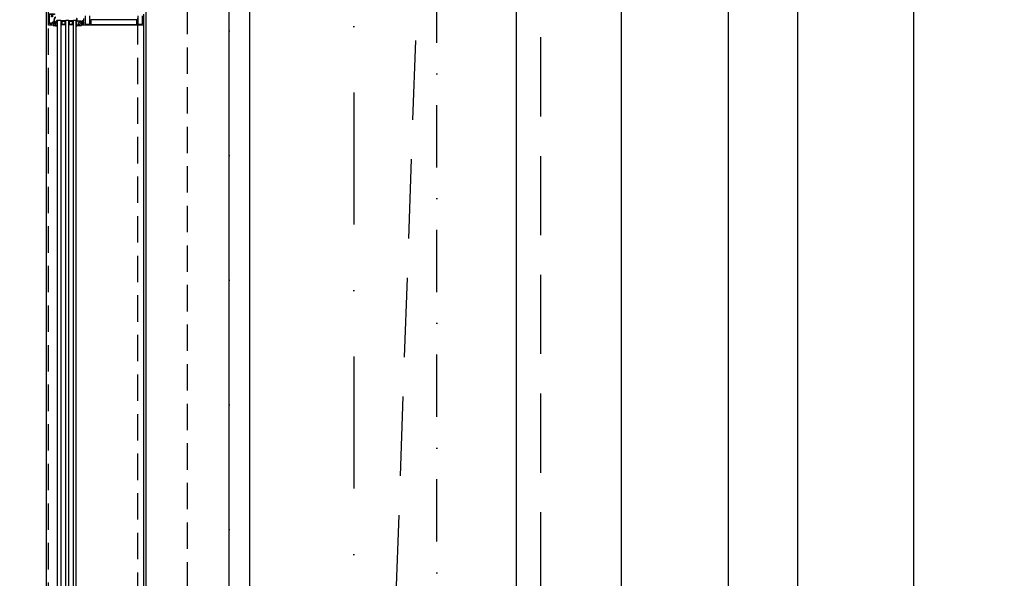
# Model space of a CAD drawing. Header units: millimetres. Extents: x 247761 to 294611, y 172579 to 236863.
# Tile 110 of 256: x 249656 to 252026, y 187267 to 188611. Entities that reach past the tile are written whole.
import ezdxf

# ---------------------------------------------------------------- set-up
doc = ezdxf.new("R2010")
doc.units = ezdxf.units.MM
for name, pattern in [('CK_Čerchovaná 50', [6, 3, -1.5, 0, -1.5]), ('ČERCHOVANÁ', [25.4, 12.7, -6.35, 0, -6.35]), ('ČÁRKOVANÁ', [19.05, 12.7, -6.35])]:
    doc.linetypes.add(name, pattern=pattern)
for name, color, linetype in [('FASÁDA DETAILNÍ', 4, 'Continuous'), ('KOTY', 7, 'Continuous'), ('KOTY 50', 7, 'Continuous'), ('NOVA', 240, 'Continuous'), ('OSY', 7, 'Continuous'), ('TENKA', 4, 'Continuous')]:
    doc.layers.add(name, color=color, linetype=linetype)
doc.layers.add('PLOCHY K PRONÁJMU', color=200, linetype='Continuous', plot=False)
doc.layers.add('PLOCHY_MISTNOSTI', color=180, linetype='Continuous', plot=False)
doc.styles.add('CS-ROMANS', font='romans.shx', dxfattribs={"width": 0.75, "oblique": 5})
doc.dimstyles.new('A_KÓTA_50', dxfattribs={"dimtxt": 110, "dimasz": 2, "dimexe": 100, "dimexo": 1500, "dimgap": 40, "dimtad": 1, "dimrnd": 1, "dimdsep": 46, "dimtxsty": 'CS-ROMANS', "dimblk": 'KOT_CARA20', "dimcen": 45, "dimse1": 1, "dimse2": 1, "dimclrd": 256, "dimclre": 256, "dimclrt": 256, "dimadec": 0, "dimazin": 0, "dimtfac": 1, "dimtix": 1, "dimtmove": 2, "dimatfit": 3, "dimldrblk": 'OBLIQUE', "dimfxl": 0, "dimtolj": 1, "dimarcsym": 0})

# ---------------------------------------------------------------- blocks, each defined once
blk = doc.blocks.new('284336')
for points in [[(-0.7, -9.6), (-10, -9.6, 0.414511), (-10.5, -10.1), (-10.5, -15.5, -1), (-11.7, -15.5), (-11.7, -9.6), (-12.7, -8.9, -0.668884), (-12.6, -8.2), (-12, -8, 0.766384), (-12, -7.2), (-12.6, -7, -0.76831), (-12.6, -6.2), (-12, -6, 0.766384), (-12, -5.2), (-12.6, -5, -0.76831), (-12.6, -4.2), (-12, -4, 0.766384), (-12, -3.2), (-12.6, -3, -0.877523), (-12.5, -2.2), (-12.1, -2.2, 0.698129), (-11.8, -1.5, -0.220231), (-12.9, 0.8), (-12.9, 3.5, -0.157143), (-12.8, 3.7), (-12.7, 3.4, -0.067482), (-12.5, 2.5, 0.393136), (-8.7, -1), (-6.1, -1, -0.414214), (-5.6, -1.5), (-5.6, -2.2, -0.267949), (-5.9, -2.6), (-6.4, -2.9, 0.267949), (-6.6, -3.4), (-6.6, -5.8, 0.267949), (-6.4, -6.3), (-5.9, -6.6, -0.267949), (-5.6, -7), (-5.6, -8.1, 0.414215), (-5.1, -8.6), (-0.4, -8.6), (-0.4, -9.3, -0.414212), (-0.7, -9.6)], [(-0.4, 0), (-0.4, -2, 0.990243), (-0.4, -3), (0.9, -3, 0.414214), (1.2, -2.7), (1.2, -2.6, -0.668123), (1.7, -2.4), (2.7, -3.4, -0.199004), (2.9, -3.8), (2.9, -5.4, -0.199038), (2.7, -5.8), (1.7, -6.8, -0.668191), (1.2, -6.6), (1.2, -6.5, 0.414214), (0.9, -6.2), (-0.4, -6.2, 0.990269), (-0.4, -7.2), (-0.4, -8.6), (-5.1, -8.6, -0.414215), (-5.6, -8.1), (-5.6, -7, 0.267949), (-5.8, -6.6), (-6.3, -6.3, -0.267949), (-6.6, -5.8), (-6.6, -3.4, -0.267949), (-6.3, -3), (-5.8, -2.7, 0.267949), (-5.6, -2.2), (-5.6, -1.5, 0.414214), (-6.1, -1), (-8.7, -1, -0.393156), (-12.5, 2.5, 0.067572), (-12.7, 3.4), (-12.8, 3.7, -0.637545), (-12.1, 3.5), (-11.9, 2.5, 0.344315), (-10.1, 0.9), (0, 0.4, -0.406913), (0.4, 0), (-0.4, 0)], [(1.7, -4.3, 0.414235), (1.2, -3.8), (-0.7, -3.8, 0.414214), (-1.2, -4.3), (-1.2, -4.9, 0.414214), (-0.7, -5.4), (1.2, -5.4, 0.414235), (1.7, -4.9), (1.7, -4.3)]]:
    blk.add_lwpolyline(points, format="xyb", close=True)
blk = doc.blocks.new('433270')
blk.add_lwpolyline([(1, 0, 0.414364), (0, -1), (0, -1.4, 0.255924), (0.2, -1.8, -0.547723), (0.2, -3.2, 0.255924), (0, -3.6), (0, -14.6, 0.414214), (0.3, -14.9), (1.2, -14.9, 0.414214), (1.7, -14.4), (1.7, -10.3, -0.414214), (2, -10), (6, -10, 0.414248), (7, -9), (7, -7.7, 0.414179), (6.5, -7.2), (5.7, -7.2, 0.414232), (5.4, -7.5), (5.4, -8.2, -0.414198), (5.1, -8.5), (2.8, -8.5, -0.414204), (1.8, -7.5), (1.8, -4.5, -0.147432), (2, -3.9, 0.147461), (2.4, -2.5), (2.4, -2.3, -0.414214), (2.9, -1.8), (21.9, -1.8, -0.668178), (22.2, -2.7), (22.2, -2.7, 1), (21.6, -3.3), (21.5, -3.4, 0.198912), (21.4, -3.7), (21.4, -4, 0.414214), (22.1, -4.7), (22.4, -4.7, 0.576988), (22.6, -4.3, -0.311246), (24.6, -4.3, 0.576988), (24.8, -4.7), (25.3, -4.7, -0.260065), (25.3, -6.6), (24.8, -6.6, 0.576988), (24.6, -7.1, -0.311246), (22.6, -7.1, 0.576988), (22.4, -6.6), (22.1, -6.6, 0.414214), (21.4, -7.3), (21.4, -7.6, 0.267949), (21.6, -8), (21.9, -8.2, -0.637047), (21.7, -10), (19.8, -10.7, 0.315299), (19.5, -11.2), (19.5, -11.5, 0.520567), (20.2, -12), (22.8, -11, -0.520567), (23.5, -11.5), (23.5, -12.5, 0.414062), (24, -13), (25, -13, 0.414186), (25.5, -12.5), (25.5, -11.5, -0.414182), (26, -11), (27, -11, 0.414214), (27.5, -10.5), (27.5, -0.5, 0.414214), (27, 0), (1, 0)], format="xyb", close=True)
blk = doc.blocks.new('284325')
for points in [[(0.8, -5.2, -0.560316), (0.9, -4.7), (1.9, -4.4, 0.3153), (2.1, -4.1), (2.1, -1.9, 0.451558), (1.8, -1.6), (0.9, -1.7, -0.399586), (0.6, -1.5), (0.3, -0.1, -0.415977), (0.5, 0.3, 0.024107), (6.1, 1.2, 0.076636), (9, 2.3, -0.577615), (10.8, 1.3), (10, 1.4, 0.283171), (9.1, 0.9, -0.168429), (7.1, -0.7), (5.9, -1.2, 0.315302), (5.2, -2.1), (5.2, -4.2, 0.269719), (6.8, -6.8, -0.194797), (10.2, -11.5, -0.342663), (9.2, -11.2, 0.119207), (5.4, -7.6, 0.578571), (3.6, -8.6), (3.6, -11.8, 0.176415), (6.2, -18.7, -1), (5.2, -19.5, -0.176415), (2.4, -11.8), (2.4, -8.9, 0.208286), (0.8, -5.2)], [(9, -6.7), (10.3, -8.8, -0.134555), (10.8, -10.6, -0.339795), (10.2, -11.5, 0.194788), (6.8, -6.8, -0.269736), (5.2, -4.2), (5.2, -2.1, -0.315302), (5.9, -1.2), (7.1, -0.7, 0.168429), (9.1, 0.9, -0.283167), (10, 1.4), (10.8, 1.3), (10.8, -0.7, -0.070852), (10.7, -1.3), (9.9, -3.9, -0.241839), (9.1, -4.8), (7.9, -5.2, 0.836024), (8.1, -6.2), (8.1, -6.2, -0.255349), (9, -6.7)]]:
    blk.add_lwpolyline(points, format="xyb", close=True)
blk = doc.blocks.new('A$C69D17D4D')
at = {"layer": 'FASÁDA DETAILNÍ'}
for p, q in [((-24897, 13329.5), (-24897, 15238.5)), ((-24897, 15238.5), (-24889, 15238.5)), ((-24889, 15238.5), (-24889, 13329.5)), ((-24877, 13329.5), (-24877, 15238.5)), ((-24877, 15238.5), (-24871, 15238.5)), ((-24871, 15238.5), (-24871, 13329.5)), ((-24859, 13329.5), (-24859, 15238.5)), ((-24859, 15238.5), (-24853, 15238.5)), ((-24853, 15238.5), (-24853, 13329.5)), ((-24690, 15227.5), (-24690, 13340.5))]:
    blk.add_line(p, q, dxfattribs=at)
for points in [[(1656, 1244), (-24924, 1244), (-24924, 24924), (1656, 24924)], [(1416, 1484), (-24684, 1484), (-24684, 24684), (1416, 24684)], [(1216, 1684), (-24484, 1684), (-24484, 24484), (1216, 24484)], [(-24878, 15228.5), (-24878, 15234.5), (-24880, 15236.5), (-24886, 15236.5), (-24888, 15234.5), (-24888, 15228.5), (-24883.5, 15228.5), (-24883.5, 15229), (-24882.5, 15229), (-24882.5, 15228.5)], [(-24887, 15229.5), (-24879, 15229.5), (-24879, 15234.1), (-24880.4, 15235.5), (-24885.4, 15235.5), (-24887, 15234.1)], [(-24860, 15228.5), (-24860, 15234.5), (-24862, 15236.5), (-24868, 15236.5), (-24870, 15234.5), (-24870, 15228.5), (-24865.5, 15228.5), (-24865.5, 15229), (-24864.5, 15229), (-24864.5, 15228.5)], [(-24869, 15229.5), (-24861, 15229.5), (-24861, 15234.1), (-24862.4, 15235.5), (-24867.4, 15235.5), (-24869, 15234.1)]]:
    blk.add_lwpolyline(points, close=True, dxfattribs=at)
at = {"layer": 'FASÁDA DETAILNÍ', "linetype": 'ČÁRKOVANÁ', "ltscale": 5}
blk.add_lwpolyline([(1651, 1249), (-24919, 1249), (-24919, 24919), (1651, 24919)], close=True, dxfattribs=at)
at = {"layer": 'FASÁDA DETAILNÍ', "color": 7, "linetype": 'ČÁRKOVANÁ', "ltscale": 5}
for points in [[(1436, 1464), (-24704, 1464), (-24704, 24704), (1436, 24704)], [(1316, 1584), (-24584, 1584), (-24584, 24584), (1316, 24584)]]:
    blk.add_lwpolyline(points, close=True, dxfattribs=at)
at = {"layer": 'FASÁDA DETAILNÍ'}
for points in [[(-24830.5, 15249.4), (-24830.5, 15231, 0.414214), (-24829, 15229.5), (-24825.5, 15229.5, 0.399985), (-24824.5, 15229.5), (-24820.8, 15229.5, 0.414214), (-24819.3, 15231), (-24819.3, 15249.4, -0.13165)], [(-24704.2, 15249.3), (-24704.2, 15230.5, 0.414232), (-24702.7, 15229), (-24699, 15229, 0.399985), (-24698, 15229), (-24694.5, 15229, 0.414232), (-24693, 15230.5), (-24693, 15249.3, -0.116937)], [(-24690, 15253), (-24690, 15227.5, -0.414214), (-24691, 15226.5), (-24691, 15226.5), (-24839.5, 15226.5, -0.414214), (-24840, 15227), (-24840, 15228.3, -0.41422), (-24839.5, 15228.8), (-24839, 15228.8), (-24839, 15227.8), (-24834.5, 15227.8, 0.414214), (-24833.5, 15228.8), (-24833.5, 15233.5, 0.414214), (-24834.5, 15234.5), (-24839, 15234.5), (-24839, 15232.8), (-24839.5, 15232.8, -0.414201), (-24840, 15233.3), (-24840, 15235.3, -0.414214), (-24839.5, 15235.8), (-24837.4, 15235.8, 0.414214), (-24836.9, 15236.3), (-24836.9, 15238.1), (-24835.6, 15238.1), (-24835.6, 15236.9), (-24833.8, 15236.9, 0.414214), (-24833.5, 15237.2), (-24833.5, 15242.5, 0.414167)]]:
    blk.add_lwpolyline(points, format="xyb", dxfattribs=at)
blk.add_lwpolyline([(-24816.8, 15228.6), (-24706.7, 15228.6, 0.414214), (-24706.2, 15229.1), (-24706.2, 15238.8, 0.414214), (-24706.7, 15239.3), (-24816.8, 15239.3, 0.414214), (-24817.3, 15238.8), (-24817.3, 15229.1, 0.414214), (-24816.8, 15228.6)], format="xyb", close=True, dxfattribs=at)
for centre, radius, start, end in [((-24883, 15260.4), 22.7, 254.6728, 285.3272), ((-24887.6, 15232.9), 3.55, 67.2938, 112.409), ((-24887.8, 15233.3), 2.9, 65.3067, 115.2952), ((-24887.9, 15233.7), 2.25, 61.5273, 118.4028), ((-24888.1, 15233.9), 1.71, 57.2949, 122.6857), ((-24888.2, 15234.1), 1.26, 51.9656, 128.4996), ((-24888.4, 15234.2), 0.879, 43.9949, 136.4964), ((-24888.5, 15234.1), 0.596, 33.0366, 146.9634), ((-24888.5, 15233.9), 0.596, 33.0366, 146.9634), ((-24888.5, 15233.6), 0.596, 33.0366, 146.9634), ((-24888.5, 15233.3), 0.596, 33.0366, 146.9634), ((-24888.5, 15233), 0.596, 33.0366, 146.9634), ((-24888.5, 15232.7), 0.596, 33.0366, 146.9634), ((-24888.5, 15232.4), 0.596, 33.0366, 146.9634), ((-24888.5, 15232.1), 0.596, 33.0366, 146.9634), ((-24888.5, 15231.8), 0.596, 33.0366, 146.9634), ((-24888.5, 15231.5), 0.596, 33.0366, 146.9634), ((-24888.5, 15231.2), 0.596, 33.0366, 146.9634), ((-24888.5, 15230.9), 0.596, 33.0366, 146.9634), ((-24888.5, 15230.6), 0.596, 33.0366, 146.9634), ((-24878.4, 15232.9), 3.55, 67.591, 112.7062), ((-24878.2, 15233.3), 2.9, 64.7048, 114.6933), ((-24878.1, 15233.7), 2.25, 61.5972, 118.4727), ((-24877.9, 15233.9), 1.71, 57.3143, 122.7051), ((-24877.8, 15234.1), 1.26, 51.5004, 128.0344), ((-24877.6, 15234.2), 0.879, 43.5036, 136.0051), ((-24877.5, 15234.1), 0.596, 33.0366, 146.9634), ((-24877.5, 15233.9), 0.596, 33.0366, 146.9634), ((-24877.5, 15233.6), 0.596, 33.0366, 146.9634), ((-24877.5, 15233.3), 0.596, 33.0366, 146.9634), ((-24877.5, 15233), 0.596, 33.0366, 146.9634), ((-24877.5, 15232.7), 0.596, 33.0366, 146.9634), ((-24877.5, 15232.4), 0.596, 33.0366, 146.9634), ((-24877.5, 15232.1), 0.596, 33.0366, 146.9634), ((-24877.5, 15231.8), 0.596, 33.0366, 146.9634), ((-24877.5, 15231.5), 0.596, 33.0366, 146.9634), ((-24877.5, 15231.2), 0.596, 33.0366, 146.9634), ((-24877.5, 15230.9), 0.596, 33.0366, 146.9634), ((-24877.5, 15230.6), 0.596, 33.0366, 146.9634), ((-24865, 15260.4), 22.7, 254.6728, 285.3272), ((-24869.6, 15232.9), 3.55, 67.2938, 112.409), ((-24869.8, 15233.3), 2.9, 65.3067, 115.2952), ((-24869.9, 15233.7), 2.25, 61.5273, 118.4028), ((-24870.1, 15233.9), 1.71, 57.2949, 122.6857), ((-24870.2, 15234.1), 1.26, 51.9656, 128.4996), ((-24870.4, 15234.2), 0.879, 43.9949, 136.4964), ((-24870.5, 15234.1), 0.596, 33.0366, 146.9634), ((-24870.5, 15233.9), 0.596, 33.0366, 146.9634), ((-24870.5, 15233.6), 0.596, 33.0366, 146.9634), ((-24870.5, 15233.3), 0.596, 33.0366, 146.9634), ((-24870.5, 15233), 0.596, 33.0366, 146.9634), ((-24870.5, 15232.7), 0.596, 33.0366, 146.9634), ((-24870.5, 15232.4), 0.596, 33.0366, 146.9634), ((-24870.5, 15232.1), 0.596, 33.0366, 146.9634), ((-24870.5, 15231.8), 0.596, 33.0366, 146.9634), ((-24870.5, 15231.5), 0.596, 33.0366, 146.9634), ((-24870.5, 15231.2), 0.596, 33.0366, 146.9634), ((-24870.5, 15230.9), 0.596, 33.0366, 146.9634), ((-24870.5, 15230.6), 0.596, 33.0366, 146.9634), ((-24860.4, 15232.9), 3.55, 67.591, 112.7062), ((-24860.2, 15233.3), 2.9, 64.7048, 114.6933), ((-24860.1, 15233.7), 2.25, 61.5972, 118.4727), ((-24859.9, 15233.9), 1.71, 57.3143, 122.7051), ((-24859.8, 15234.1), 1.26, 51.5004, 128.0344), ((-24859.6, 15234.2), 0.879, 43.5036, 136.0051), ((-24859.5, 15234.1), 0.596, 33.0366, 146.9634), ((-24859.5, 15233.9), 0.596, 33.0366, 146.9634), ((-24859.5, 15233.6), 0.596, 33.0366, 146.9634), ((-24859.5, 15233.3), 0.596, 33.0366, 146.9634), ((-24859.5, 15233), 0.596, 33.0366, 146.9634), ((-24859.5, 15232.7), 0.596, 33.0366, 146.9634), ((-24859.5, 15232.4), 0.596, 33.0366, 146.9634), ((-24859.5, 15232.1), 0.596, 33.0366, 146.9634), ((-24859.5, 15231.8), 0.596, 33.0366, 146.9634), ((-24859.5, 15231.5), 0.596, 33.0366, 146.9634), ((-24859.5, 15231.2), 0.596, 33.0366, 146.9634), ((-24859.5, 15230.9), 0.596, 33.0366, 146.9634), ((-24859.5, 15230.6), 0.596, 33.0366, 146.9634)]:
    blk.add_arc(centre, radius, start, end, dxfattribs=at)
at = {"layer": 'FASÁDA DETAILNÍ', "xscale": -1}
for name, p, rotation in [('433270', (-24919, 15254), 90), ('284325', (-24908.1, 15226.5), 180), ('284336', (-24839.6, 15226.5), 180)]:
    blk.add_blockref(name, p, dxfattribs=dict(at, rotation=rotation))
blk = doc.blocks.new('NOVÁ PODLAHA')
at = {"layer": 'NOVA', "linetype": 'ČÁRKOVANÁ', "ltscale": 15}
blk.add_line((0, 750), (750, 22050), dxfattribs=at)
blk.add_lwpolyline([(750, 22050), (24950, 22050), (24950, 750), (750, 750)], close=True, dxfattribs=at)
at = {"layer": 'NOVA'}
blk.add_lwpolyline([(25700, 16457.5), (25700, 0), (0, 0), (0, 15942.5)], dxfattribs=at)
blk = doc.blocks.new('KOT_CARA20')
for p, q in [((0, 20), (0, -20)), ((0, 0), (14.1, 14.1)), ((0, 0), (-14.1, -14.1))]:
    blk.add_line(p, q)
blk = doc.blocks.new('*D36')
at = {"layer": 'Defpoints', "color": 0, "ltscale": 5, "transparency": 16777216}
for p in [(249720.5, 198295.3), (247928.3, 174615.3), (249720.5, 174615.3)]:
    blk.add_point(p, dxfattribs=at)
at = {"layer": 'KOTY 50', "lineweight": -2, "ltscale": 5, "transparency": 16777216}
blk.add_line((247928.3, 198293.3), (247928.3, 174617.3), dxfattribs=at)
at = {"layer": 'KOTY 50', "lineweight": -2, "ltscale": 5, "transparency": 16777216, "xscale": 2, "yscale": 2, "zscale": 2}
for p, rotation in [((247928.3, 198295.3), 90), ((247928.3, 174615.3), 270)]:
    blk.add_blockref('KOT_CARA20', p, dxfattribs=dict(at, rotation=rotation))
at = {"layer": 'KOTY 50', "ltscale": 5, "transparency": 16777216, "insert": (247833.3, 186455.3), "char_height": 110, "attachment_point": 5, "rotation": 90, "style": 'CS-ROMANS'}
blk.add_mtext('\\A1;23680', dxfattribs=at)
blk = doc.blocks.new('_OBLIQUE')
at = {"color": 0, "linetype": 'ByBlock', "ltscale": 15}
blk.add_line((-0.5, -0.5), (0.5, 0.5), dxfattribs=at)
blk = doc.blocks.new('*D271')
at = {"layer": 'Defpoints', "color": 0, "ltscale": 5, "transparency": 16777216}
for p in [(251529.4, 191217.8), (251652.3, 191217.8), (251685.8, 186492.8)]:
    blk.add_point(p, dxfattribs=at)
at = {"layer": 'KOTY 50', "lineweight": -2, "ltscale": 5, "transparency": 16777216}
blk.add_line((251529.4, 186494.8), (251529.4, 191215.8), dxfattribs=at)
at = {"layer": 'KOTY 50', "lineweight": -2, "ltscale": 5, "transparency": 16777216, "xscale": 2, "yscale": 2, "zscale": 2}
for p, rotation in [((251529.4, 191217.8), 90), ((251529.4, 186492.8), 270)]:
    blk.add_blockref('KOT_CARA20', p, dxfattribs=dict(at, rotation=rotation))
at = {"layer": 'KOTY 50', "ltscale": 5, "transparency": 16777216, "insert": (251434.4, 188855.3), "char_height": 110, "attachment_point": 5, "rotation": 90, "style": 'CS-ROMANS'}
blk.add_mtext('\\A1;4725', dxfattribs=at)
blk = doc.blocks.new('*D283')
at = {"layer": 'Defpoints', "color": 0, "ltscale": 5, "transparency": 16777216}
for p in [(250660.5, 190955.3), (251105.1, 190955.3), (250660.5, 186755.3)]:
    blk.add_point(p, dxfattribs=at)
at = {"layer": 'KOTY 50', "lineweight": -2, "ltscale": 5, "transparency": 16777216}
blk.add_line((251105.1, 186757.3), (251105.1, 190953.3), dxfattribs=at)
at = {"layer": 'KOTY 50', "lineweight": -2, "ltscale": 5, "transparency": 16777216, "xscale": 2, "yscale": 2, "zscale": 2}
for p, rotation in [((251105.1, 190955.3), 90), ((251105.1, 186755.3), 270)]:
    blk.add_blockref('KOT_CARA20', p, dxfattribs=dict(at, rotation=rotation))
at = {"layer": 'KOTY 50', "ltscale": 5, "transparency": 16777216, "insert": (251010.1, 188855.3), "char_height": 110, "attachment_point": 5, "rotation": 90, "style": 'CS-ROMANS'}
blk.add_mtext('\\A1;4200', dxfattribs=at)
blk = doc.blocks.new('*D647')
at = {"layer": 'Defpoints', "color": 0, "ltscale": 5, "transparency": 16777216}
for p in [(250852.5, 197105.3), (250981.9, 197105.3), (250821.8, 175805.3)]:
    blk.add_point(p, dxfattribs=at)
at = {"layer": 'KOTY 50', "lineweight": -2, "ltscale": 5, "transparency": 16777216}
blk.add_line((250852.5, 175807.3), (250852.5, 197103.3), dxfattribs=at)
at = {"layer": 'KOTY 50', "lineweight": -2, "ltscale": 5, "transparency": 16777216, "xscale": 2, "yscale": 2, "zscale": 2}
for p, rotation in [((250852.5, 197105.3), 90), ((250852.5, 175805.3), 270)]:
    blk.add_blockref('KOT_CARA20', p, dxfattribs=dict(at, rotation=rotation))
at = {"layer": 'KOTY 50', "ltscale": 5, "transparency": 16777216, "insert": (250757.5, 186455.3), "char_height": 110, "attachment_point": 5, "rotation": 90, "style": 'CS-ROMANS'}
blk.add_mtext('\\A1;21300', dxfattribs=at)
blk = doc.blocks.new('*D541')
at = {"layer": 'Defpoints', "color": 0, "ltscale": 5, "transparency": 16777216}
for p in [(251010.5, 190505.3), (251809, 190505.3), (251010.5, 187205.3)]:
    blk.add_point(p, dxfattribs=at)
at = {"layer": 'KOTY 50', "lineweight": -2, "ltscale": 5, "transparency": 16777216}
blk.add_line((251809, 187207.3), (251809, 190503.3), dxfattribs=at)
at = {"layer": 'KOTY 50', "lineweight": -2, "ltscale": 5, "transparency": 16777216, "xscale": 2, "yscale": 2, "zscale": 2}
for p, rotation in [((251809, 190505.3), 90), ((251809, 187205.3), 270)]:
    blk.add_blockref('KOT_CARA20', p, dxfattribs=dict(at, rotation=rotation))
at = {"layer": 'KOTY 50', "ltscale": 5, "transparency": 16777216, "insert": (251714, 188855.3), "char_height": 110, "attachment_point": 5, "rotation": 90, "style": 'CS-ROMANS'}
blk.add_mtext('\\A1;3300', dxfattribs=at)
blk = doc.blocks.new('*D602')
at = {"layer": 'Defpoints', "color": 0, "ltscale": 5, "transparency": 16777216}
for p in [(250705.5, 190910.3), (251362.2, 190910.3), (250705.5, 186800.3)]:
    blk.add_point(p, dxfattribs=at)
at = {"layer": 'KOTY 50', "lineweight": -2, "ltscale": 5, "transparency": 16777216}
blk.add_line((251362.2, 186802.3), (251362.2, 190908.3), dxfattribs=at)
at = {"layer": 'KOTY 50', "lineweight": -2, "ltscale": 5, "transparency": 16777216, "xscale": 2, "yscale": 2, "zscale": 2}
for p, rotation in [((251362.2, 190910.3), 90), ((251362.2, 186800.3), 270)]:
    blk.add_blockref('KOT_CARA20', p, dxfattribs=dict(at, rotation=rotation))
at = {"layer": 'KOTY 50', "ltscale": 5, "transparency": 16777216, "insert": (251267.2, 188855.3), "char_height": 110, "attachment_point": 5, "rotation": 90, "style": 'CS-ROMANS'}
blk.add_mtext('\\A1;4110', dxfattribs=at)

msp = doc.modelspace()

# ---------------------------------------------------------------- linework, layer by layer
at = {"layer": 'OSY', "linetype": 'ČERCHOVANÁ', "ltscale": 25}
msp.add_line((250460.517, 199232.667), (250460.517, 174158.02), dxfattribs=at)
at = {"layer": 'PLOCHY K PRONÁJMU', "ltscale": 5}
msp.add_lwpolyline([(250210.517, 197805.259), (275810.517, 197805.259), (275810.517, 175105.259), (250210.517, 175105.259)], close=True, dxfattribs=at)
msp.add_lwpolyline([(256910.517, 191455.259), (256510.517, 191455.259), (256510.517, 191055.259), (256710.517, 191055.259), (256710.517, 186655.259), (256510.517, 186655.259), (256510.517, 186455.259), (250720.517, 186455.259), (250720.517, 186815.259), (250210.517, 186815.259), (250210.517, 190895.259), (250720.517, 190895.259), (250720.517, 191615.259), (250210.517, 191615.259), (250210.517, 195699.259)], dxfattribs=at)
at = {"layer": 'PLOCHY_MISTNOSTI', "ltscale": 5}
msp.add_lwpolyline([(250160.517, 191017.759), (250260.517, 191017.759), (250260.517, 190955.259), (250660.517, 190955.259), (250660.517, 191217.759), (256510.517, 191217.759), (256510.517, 191055.259), (256710.517, 191055.259), (256710.517, 186655.259), (256510.517, 186655.259), (256510.517, 186492.759), (250660.517, 186492.759), (250660.517, 186755.259), (250260.517, 186755.259), (250260.517, 186692.759), (250160.517, 186692.759), (250160.517, 191017.759)], close=True, dxfattribs=at)
at = {"layer": 'TENKA', "linetype": 'CK_Čerchovaná 50', "ltscale": 50}
for p, q in [((250160.517, 174855.259), (250160.517, 198055.259)), ((250660.517, 186755.259), (250660.517, 190955.259))]:
    msp.add_line(p, q, dxfattribs=at)
at = {"layer": 'TENKA', "ltscale": 20}
msp.add_lwpolyline([(250160.517, 186692.759), (250160.517, 191017.759)], dxfattribs=at)

# ---------------------------------------------------------------- block references
at = {"layer": 'KOTY'}
msp.add_blockref('NOVÁ PODLAHA', (250160.517, 175055.259), dxfattribs=at)
at = {"layer": 'NOVA', "ltscale": 300}
msp.add_blockref('A$C69D17D4D', (274644.517, 173371.259), dxfattribs=at)

# ---------------------------------------------------------------- dimensions: what is measured, and where the dimension line sits
at = {"layer": 'KOTY 50', "ltscale": 5}
for base, p1, p2, picture, middle in [((247928.311, 174615.259), (249720.517, 198295.259), (249720.517, 174615.259), '*D36', (247833.311, 186455.259)), ((250852.497, 197105.259), (250821.771, 175805.259), (250981.927, 197105.259), '*D647', (250757.497, 186455.259)), ((251529.391, 191217.759), (251685.785, 186492.759), (251652.306, 191217.759), '*D271', (251434.391, 188855.259)), ((251105.082, 190955.259), (250660.517, 186755.259), (250660.517, 190955.259), '*D283', (251010.082, 188855.259)), ((251362.228, 190910.259), (250705.517, 186800.259), (250705.517, 190910.259), '*D602', (251267.228, 188855.259)), ((251808.972, 190505.259), (251010.517, 187205.259), (251010.517, 190505.259), '*D541', (251713.972, 188855.259))]:
    dim = msp.add_linear_dim(base=base, p1=p1, p2=p2, angle=90, dimstyle='A_KÓTA_50', dxfattribs=at)
    dim.commit()
    dim.dimension.update_dxf_attribs({"geometry": picture, "text_midpoint": middle})

doc.saveas('drawing.dxf')
